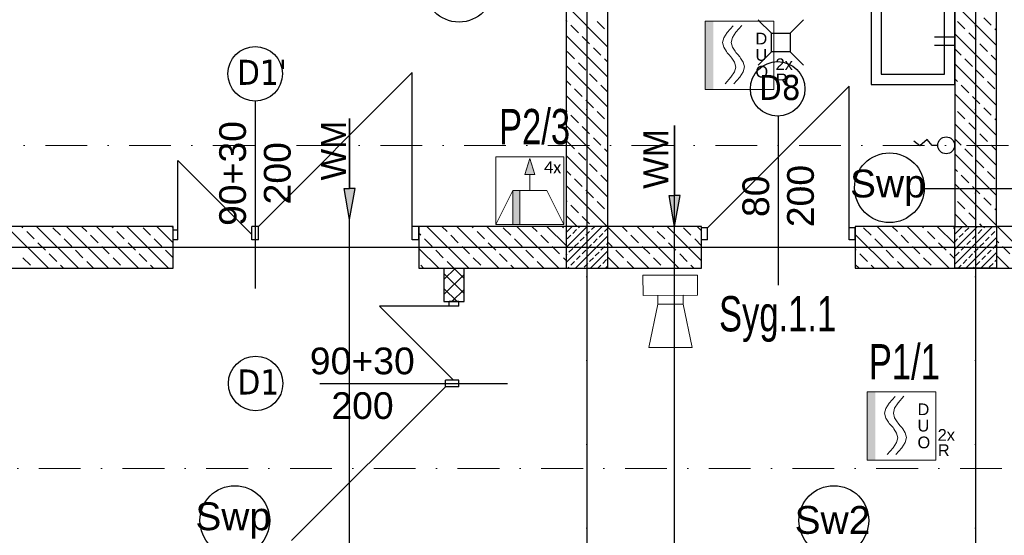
# Model space of a CAD drawing. Header units: millimetres. Extents: x -7023 to 53801, y 9849 to 33561.
# Tile 32 of 256: x 6790 to 7379, y 18970 to 19279. Entities that reach past the tile are written whole.
import ezdxf
from ezdxf.enums import TextEntityAlignment as Align

# ---------------------------------------------------------------- set-up
doc = ezdxf.new("R2010")
doc.units = ezdxf.units.MM
doc.linetypes.add('DASHDOT', pattern=[1, 0.5, -0.25, 0, -0.25])
doc.linetypes.add('DASHDOTX2', pattern=[2, 1, -0.5, 0, -0.5])
doc.layers.get('0').update_dxf_attribs({"lineweight": 9})
doc.layers.add('.IE_podklad', color=252, linetype='Continuous')
for name, color, linetype, lineweight in [('PA_Instalacja pożarowa', 1, 'Continuous', 5), ('PA_Instalacja pożarowa_opis', 7, 'Continuous', 5), ('PROJEKT osie', 251, 'DASHDOTX2', 9)]:
    doc.layers.add(name, color=color, linetype=linetype, lineweight=lineweight)
doc.styles.add('AAT', font='calibri.ttf')
doc.styles.add('Arial', font='arial.ttf', dxfattribs={"height": 125})
doc.styles.add('MtX_Arial_1', font='txt')
doc.styles.add('Opisowy', font='arial.ttf')
doc.styles.add('q-arch-ARIAL01', font='arial.ttf', dxfattribs={"width": 0.7})
doc.styles.get("Standard").update_dxf_attribs({"font": 'arial.ttf'})

# ---------------------------------------------------------------- blocks, each defined once
blk = doc.blocks.new('OSIE DOMKU')
at = {"layer": 'PROJEKT osie', "ltscale": 25}
for p, q in [((-32119.52, 6226.99), (-32119.52, 4134.85)), ((-31887.02, 6226.99), (-31887.02, 4134.85)), ((-33194.97, 5466.65), (-29895.99, 5466.65)), ((-33194.97, 5405.65), (-30212.41, 5405.65))]:
    blk.add_line(p, q, dxfattribs=at)
blk = doc.blocks.new('*U72')
at = {"color": 1}
blk.add_wipeout([(-20.5, -20.5), (20.5, -20.5), (20.5, 20.5), (-20.5, 20.5)], dxfattribs=at)
at = {"lineweight": 5}
h = blk.add_hatch(color=1, dxfattribs=at)
h.paths.add_polyline_path([(-15.7, 0), (-15.7, 20.5), (-20.5, 20.5), (-20.5, 0)])
h.paths.add_polyline_path([(-15.7, -20.5), (-15.7, 0), (-20.5, 0), (-20.5, -20.5)])
at = {"color": 1, "linetype": 'Continuous', "lineweight": 5}
for p, q in [((-7.3, 13.76), (-3.78, 17.69)), ((-2.07, 13.86), (1.45, 17.79)), ((-9.41, 10.54), (-7.3, 13.76)), ((-4.18, 10.63), (-2.07, 13.86)), ((-10.11, 7.66), (-9.41, 10.54)), ((-9.41, 4.79), (-10.11, 7.66)), ((-4.89, 7.76), (-4.18, 10.63)), ((-4.18, 4.89), (-4.89, 7.76)), ((-7.84, 2.39), (-9.41, 4.79)), ((-7.3, 1.56), (-7.84, 2.39)), ((-6.18, 0.32), (-7.3, 1.56)), ((-6.18, 0.32), (-5.06, -0.93)), ((-2.61, 2.48), (-4.18, 4.89)), ((-2.07, 1.66), (-2.61, 2.48)), ((-0.95, 0.41), (-2.07, 1.66)), ((-0.95, 0.41), (0.16, -0.84)), ((-5.06, -0.93), (-4.52, -1.75)), ((-4.52, -1.75), (-2.95, -4.16)), ((-2.95, -4.16), (-2.25, -7.03)), ((0.16, -0.84), (0.7, -1.66)), ((0.7, -1.66), (2.27, -4.06)), ((2.27, -4.06), (2.98, -6.94)), ((-2.95, -9.9), (-5.06, -13.13)), ((-2.25, -7.03), (-2.95, -9.9)), ((2.27, -9.81), (0.16, -13.04)), ((2.98, -6.94), (2.27, -9.81)), ((-5.06, -13.13), (-8.58, -17.06)), ((0.16, -13.04), (-3.36, -16.97))]:
    blk.add_line(p, q, dxfattribs=at)
at = {"color": 1, "lineweight": 5}
blk.add_lwpolyline([(-20.5, 20.5), (20.5, 20.5), (20.5, -20.5), (-20.5, -20.5)], close=True, dxfattribs=at)
for s, p in [('D', (9.56, 6.52)), ('U', (9.56, -3.26)), ('2x', (21.62, -8.81)), ('O', (9.56, -13.29)), ('R', (21.74, -17.95))]:
    blk.add_text(s, height=7, dxfattribs=at).set_placement(p)
at = {"color": 1, "flags": 7}
blk.add_attdef('DUO-6046', (13.18, -19.1), '', height=0.7, dxfattribs=at)
blk = doc.blocks.new('SAK-7N')
at = {"ltscale": 7}
for p, q in [((-34.7, -46.99), (-16.7, -47)), ((-31.12, -65.03), (-34.7, -46.99)), ((-16.7, -47), (-20.55, -65.03)), ((-20.55, -65.03), (-31.12, -65.03))]:
    blk.add_line(p, q, dxfattribs=at)
for points in [[(-31.12, -68.69), (-20.55, -68.69), (-20.55, -65.03), (-31.12, -65.03)], [(-37.01, -68.69), (-14.43, -68.69), (-14.43, -77.04), (-37.01, -77.04)]]:
    blk.add_lwpolyline(points, close=True, dxfattribs=at)
blk = doc.blocks.new('*U226')
blk.add_wipeout([(-20.5, -20.5), (-20.5, 20.5), (20.5, 20.5), (20.5, -20.5)])
at = {"lineweight": 5}
for points in [[(0, 9.7), (2.94, 9.7), (0, 19.41), (-2.94, 9.7)], [(-6, -20.5), (-6, 0), (-10.25, 0), (-10.25, -20.5)]]:
    blk.add_hatch(color=256, dxfattribs=at).paths.add_polyline_path(points)
for p, q in [((-2.94, 9.7), (0, 19.41)), ((2.94, 9.7), (0, 19.41)), ((0, 9.7), (-2.94, 9.7)), ((0, 0), (0, 9.7)), ((0, 9.7), (2.94, 9.7)), ((-20.5, -20.5), (-10.25, 0)), ((-10.25, 0), (10.25, 0)), ((-10.25, 0), (-10.25, -20.5)), ((-6, -20.5), (-6, 0)), ((20.5, -20.5), (10.25, 0)), ((20.5, -20.5), (-20.5, -20.5))]:
    blk.add_line(p, q, dxfattribs=at)
blk.add_lwpolyline([(-20.5, 20.5), (20.5, 20.5), (20.5, -20.5), (-20.5, -20.5)], close=True, dxfattribs=at)
at = {"lineweight": 5, "style": 'AAT'}
blk.add_text('4x', height=7.089, dxfattribs=at).set_placement((18.94, 10.54), align=Align.RIGHT)

msp = doc.modelspace()

# ---------------------------------------------------------------- hatches: boundary and pattern name
at = {"layer": '.IE_podklad'}
h = msp.add_hatch(color=256, dxfattribs=at)
h.dxf.hatch_style = 1
h.paths.add_polyline_path([(6987.59, 19177.78), (6984.32, 19177.78), (6987.59, 19159.22), (6990.85, 19177.78)])
h = msp.add_hatch(color=256, dxfattribs=at)
h.dxf.hatch_style = 1
h.paths.add_polyline_path([(7182.03, 19173.74), (7178.77, 19173.74), (7182.03, 19155.18), (7185.3, 19173.73)])

# ---------------------------------------------------------------- linework, layer by layer
at = {"layer": '.IE_podklad', "ltscale": 25}
for p, q in [((7129.56, 19964.01), (7129.56, 17871.88)), ((7362.06, 19964.01), (7362.06, 17871.88)), ((6054.1, 19142.68), (9036.66, 19142.68))]:
    msp.add_line(p, q, dxfattribs=at)
at = {"layer": '.IE_podklad'}
for p, q in [((7142.06, 19155.18), (7142.06, 19369.18)), ((7349.56, 19369.18), (7349.56, 19155.18)), ((7374.56, 19155.18), (7374.56, 19369.18)), ((7142.06, 19262.49), (7117.06, 19287.49)), ((7299.56, 19290.18), (7299.56, 19240.18)), ((7349.56, 19240.18), (7349.56, 19290.18)), ((7374.56, 19263.47), (7349.56, 19288.47)), ((7305.56, 19284.18), (7305.56, 19246.18)), ((7343.56, 19246.18), (7343.56, 19284.18)), ((7371.41, 19275.6), (7366.92, 19280.09)), ((7117.72, 19277.85), (7117.06, 19278.51)), ((7124.45, 19271.11), (7119.96, 19275.6)), ((7140.17, 19273.36), (7135.68, 19277.85)), ((7355.69, 19273.36), (7351.2, 19277.85)), ((7374.56, 19272.45), (7373.65, 19273.36)), ((7142.06, 19244.52), (7117.06, 19269.52)), ((7131.19, 19264.37), (7126.7, 19268.87)), ((7349.53, 19268.34), (7337.59, 19268.34)), ((7374.56, 19245.51), (7349.56, 19270.51)), ((7362.43, 19266.62), (7357.94, 19271.11)), ((7137.92, 19257.64), (7133.43, 19262.13)), ((7349.53, 19263.48), (7337.59, 19263.48)), ((7353.45, 19257.64), (7349.56, 19261.53)), ((7369.16, 19259.88), (7364.67, 19264.37)), ((7122.21, 19255.39), (7117.72, 19259.88)), ((7142.06, 19253.51), (7140.17, 19255.39)), ((7360.18, 19250.9), (7355.69, 19255.39)), ((7374.56, 19254.49), (7371.41, 19257.64)), ((7142.06, 19226.56), (7117.06, 19251.56)), ((7128.94, 19248.66), (7124.45, 19253.15)), ((7374.56, 19227.55), (7349.56, 19252.55)), ((6933.06, 19155.18), (7025.06, 19247.18)), ((7025.06, 19155.18), (7025.06, 19247.18)), ((7135.68, 19241.92), (7131.19, 19246.41)), ((7305.56, 19246.18), (7343.56, 19246.18)), ((7351.2, 19241.92), (7349.56, 19243.57)), ((7366.92, 19244.17), (7362.43, 19248.66)), ((7119.96, 19239.68), (7117.06, 19242.58)), ((7142.06, 19235.54), (7137.92, 19239.68)), ((7286.45, 19154.39), (7286.45, 19239.18)), ((7299.56, 19240.18), (7349.56, 19240.18)), ((7357.94, 19235.19), (7353.45, 19239.68)), ((7373.65, 19237.43), (7369.16, 19241.92)), ((7142.06, 19208.6), (7117.06, 19233.6)), ((7126.7, 19232.94), (7122.21, 19237.43)), ((7374.56, 19209.59), (7349.56, 19234.59)), ((7364.67, 19228.45), (7360.18, 19232.94)), ((6931.06, 19230.2), (6931.06, 19118.02)), ((7133.43, 19226.21), (7128.94, 19230.7)), ((7371.41, 19221.72), (7366.92, 19226.21)), ((7117.72, 19223.96), (7117.06, 19224.62)), ((7124.45, 19217.23), (7119.96, 19221.72)), ((7140.17, 19219.47), (7135.68, 19223.96)), ((7244.06, 19221.16), (7244.06, 19119.97)), ((7355.69, 19219.47), (7351.2, 19223.96)), ((7131.19, 19210.49), (7126.7, 19214.98)), ((7374.56, 19191.63), (7349.56, 19216.63)), ((7362.43, 19212.74), (7357.94, 19217.23)), ((7374.56, 19218.57), (7373.65, 19219.47)), ((7137.92, 19203.76), (7133.43, 19208.25)), ((7369.16, 19206), (7364.67, 19210.49)), ((7122.21, 19201.51), (7117.72, 19206)), ((7353.45, 19203.76), (7349.56, 19207.65)), ((7374.56, 19200.61), (7371.41, 19203.76)), ((7128.94, 19194.78), (7124.45, 19199.27)), ((7142.06, 19199.62), (7140.17, 19201.51)), ((7374.56, 19173.67), (7349.56, 19198.67)), ((7360.18, 19197.02), (7355.69, 19201.51)), ((6884.9, 19150.41), (6884.9, 19194.56)), ((6929.06, 19150.41), (6884.9, 19194.56)), ((7135.68, 19188.04), (7131.19, 19192.53)), ((7366.92, 19190.29), (7362.43, 19194.78)), ((7142.06, 19181.66), (7137.92, 19185.8)), ((7351.2, 19188.04), (7349.56, 19189.69)), ((7357.94, 19181.31), (7353.45, 19185.8)), ((7373.65, 19183.55), (7369.16, 19188.04)), ((7126.7, 19179.06), (7122.21, 19183.55)), ((7374.56, 19155.71), (7349.56, 19180.71)), ((7364.67, 19174.57), (7360.18, 19179.06)), ((7133.43, 19172.33), (7128.94, 19176.82)), ((7330.84, 19177.81), (7385.33, 19177.81)), ((7124.45, 19163.35), (7119.96, 19167.84)), ((7140.17, 19165.59), (7135.68, 19170.08)), ((7355.69, 19165.59), (7351.2, 19170.08)), ((7371.41, 19167.84), (7366.92, 19172.33)), ((7131.19, 19156.61), (7126.7, 19161.1)), ((7357.13, 19155.18), (7349.56, 19162.75)), ((7362.43, 19158.86), (7357.94, 19163.35)), ((7374.56, 19164.69), (7373.65, 19165.59)), ((6882.06, 19155.18), (6396.06, 19155.18)), ((6807.29, 19130.28), (6782.39, 19155.18)), ((6792.18, 19154.37), (6791.37, 19155.18)), ((6825.24, 19130.28), (6800.35, 19155.18)), ((6843.2, 19130.29), (6818.31, 19155.18)), ((6830.35, 19152.12), (6827.29, 19155.18)), ((6861.16, 19130.29), (6836.27, 19155.18)), ((6846.06, 19154.37), (6845.25, 19155.18)), ((6879.11, 19130.3), (6854.23, 19155.18)), ((6882.06, 19145.31), (6872.19, 19155.18)), ((6882.06, 19154.29), (6881.18, 19155.18)), ((6882.06, 19130.18), (6882.06, 19155.18)), ((6933.06, 19155.18), (6929.06, 19155.18)), ((6929.06, 19147.18), (6929.06, 19155.18)), ((6933.06, 19147.18), (6933.06, 19155.18)), ((7029.06, 19155.18), (7025.06, 19155.18)), ((7025.06, 19147.18), (7025.06, 19155.18)), ((7069.56, 19155.18), (7029.06, 19155.18)), ((7029.06, 19155.18), (7029.06, 19130.18)), ((7029.06, 19147.18), (7029.06, 19155.18)), ((7058.84, 19130.18), (7033.84, 19155.18)), ((7045.87, 19152.12), (7042.82, 19155.18)), ((7061.59, 19154.37), (7060.78, 19155.18)), ((7124.45, 19154.37), (7125.26, 19155.18)), ((7132.31, 19153.24), (7134.24, 19155.18)), ((7198.06, 19155.18), (7142.06, 19155.18)), ((7142.06, 19130.18), (7142.06, 19155.18)), ((7153.64, 19152.12), (7150.58, 19155.18)), ((7184.56, 19130.18), (7159.56, 19155.18)), ((7169.35, 19154.37), (7168.54, 19155.18)), ((7198.06, 19134.64), (7177.52, 19155.18)), ((7198.06, 19152.6), (7195.48, 19155.18)), ((7198.06, 19130.18), (7198.06, 19155.18)), ((7349.56, 19155.18), (7290.06, 19155.18)), ((7290.06, 19155.18), (7290.06, 19130.18)), ((7328.25, 19130.18), (7303.25, 19155.18)), ((7315.28, 19152.12), (7312.23, 19155.18)), ((7346.21, 19130.18), (7321.21, 19155.18)), ((7331, 19154.37), (7330.19, 19155.18)), ((7349.56, 19144.79), (7339.17, 19155.18)), ((7349.56, 19150.48), (7354.26, 19155.18)), ((7349.56, 19141.49), (7363.24, 19155.18)), ((7349.56, 19132.51), (7372.22, 19155.18)), ((7349.56, 19154.97), (7349.77, 19155.18)), ((7349.56, 19155.18), (7374.56, 19155.18)), ((7349.56, 19130.18), (7349.56, 19155.18)), ((7366.11, 19155.18), (7364.67, 19156.61)), ((7366.92, 19154.37), (7367.73, 19155.18)), ((7389.85, 19155.18), (7374.56, 19155.18)), ((7374.56, 19155.18), (7374.56, 19130.18)), ((7389.85, 19140.41), (7375.09, 19155.18)), ((6798.92, 19147.63), (6794.43, 19152.12)), ((6814.63, 19149.88), (6810.14, 19154.37)), ((6837.08, 19145.39), (6832.59, 19149.88)), ((6852.8, 19147.63), (6848.31, 19152.12)), ((6868.51, 19149.88), (6864.02, 19154.37)), ((6884.9, 19152.87), (6882.06, 19152.87)), ((6882.06, 19147.18), (6882.06, 19152.87)), ((6884.9, 19147.18), (6884.9, 19152.87)), ((7030.16, 19149.88), (7029.06, 19150.98)), ((7052.61, 19145.39), (7048.12, 19149.88)), ((7068.32, 19147.63), (7063.83, 19152.12)), ((7106.49, 19145.39), (7102, 19149.88)), ((7117.72, 19147.63), (7119.96, 19149.88)), ((7121.08, 19151), (7123.33, 19153.24)), ((7122.71, 19130.18), (7142.06, 19149.52)), ((7128.94, 19149.88), (7131.19, 19152.12)), ((7136.8, 19148.75), (7139.04, 19151)), ((7140.17, 19152.12), (7142.06, 19154.01)), ((7166.6, 19130.18), (7142.06, 19154.72)), ((7160.37, 19145.39), (7155.88, 19149.88)), ((7176.09, 19147.63), (7171.6, 19152.12)), ((7191.8, 19149.88), (7187.31, 19154.37)), ((7201.66, 19154.39), (7198.06, 19154.39)), ((7198.06, 19147.18), (7198.06, 19154.39)), ((7201.66, 19147.18), (7201.66, 19154.39)), ((7290.06, 19154.39), (7286.45, 19154.39)), ((7286.45, 19147.18), (7286.45, 19154.39)), ((7290.06, 19147.18), (7290.06, 19154.39)), ((7310.29, 19130.18), (7290.06, 19150.41)), ((7299.57, 19149.88), (7295.08, 19154.37)), ((7322.02, 19145.39), (7317.53, 19149.88)), ((7337.73, 19147.63), (7333.24, 19152.12)), ((7349.56, 19153.77), (7348.96, 19154.37)), ((7352.33, 19148.75), (7354.57, 19151)), ((7355.69, 19152.12), (7357.94, 19154.37)), ((7360.18, 19147.63), (7362.43, 19149.88)), ((7363.55, 19151), (7365.8, 19153.24)), ((7371.41, 19149.88), (7373.65, 19152.12)), ((6805.65, 19140.9), (6801.16, 19145.39)), ((6821.37, 19143.14), (6816.88, 19147.63)), ((6859.53, 19140.9), (6855.04, 19145.39)), ((6875.25, 19143.14), (6870.76, 19147.63)), ((6884.9, 19147.18), (6882.06, 19147.18)), ((6933.06, 19147.18), (6929.06, 19147.18)), ((7029.06, 19147.18), (7025.06, 19147.18)), ((7036.89, 19143.14), (7032.4, 19147.63)), ((7075.06, 19140.9), (7070.57, 19145.39)), ((7090.78, 19143.14), (7086.29, 19147.63)), ((7122.21, 19143.14), (7124.45, 19145.39)), ((7125.57, 19146.51), (7127.82, 19148.75)), ((7130.06, 19142.02), (7132.31, 19144.26)), ((7133.43, 19145.39), (7135.68, 19147.63)), ((7141.29, 19144.26), (7142.06, 19145.03)), ((7144.66, 19143.14), (7142.06, 19145.74)), ((7182.82, 19140.9), (7178.33, 19145.39)), ((7198.06, 19143.62), (7194.05, 19147.63)), ((7201.66, 19147.18), (7198.06, 19147.18)), ((7290.06, 19147.18), (7286.45, 19147.18)), ((7306.3, 19143.14), (7301.81, 19147.63)), ((7344.47, 19140.9), (7339.98, 19145.39)), ((7349.56, 19145.99), (7351.2, 19147.63)), ((7356.2, 19130.18), (7374.56, 19148.53)), ((7356.82, 19144.26), (7359.06, 19146.51)), ((7364.67, 19143.14), (7366.92, 19145.39)), ((7368.04, 19146.51), (7370.29, 19148.75)), ((7372.53, 19142.02), (7374.56, 19144.04)), ((7375.9, 19145.39), (7374.56, 19146.73)), ((6812.39, 19134.16), (6807.9, 19138.65)), ((6828.1, 19136.41), (6823.61, 19140.9)), ((6843.82, 19138.65), (6839.33, 19143.14)), ((6866.27, 19134.16), (6861.78, 19138.65)), ((6881.98, 19136.41), (6877.49, 19140.9)), ((7040.88, 19130.18), (7029.06, 19142)), ((7043.63, 19136.41), (7039.14, 19140.9)), ((7059.34, 19138.65), (7054.85, 19143.14)), ((7081.8, 19134.16), (7077.31, 19138.65)), ((7097.51, 19136.41), (7093.02, 19140.9)), ((7113.23, 19138.65), (7108.74, 19143.14)), ((7117.06, 19137.99), (7117.72, 19138.65)), ((7118.84, 19139.77), (7121.08, 19142.02)), ((7123.33, 19135.28), (7125.57, 19137.53)), ((7126.7, 19138.65), (7128.94, 19140.9)), ((7131.69, 19130.18), (7142.06, 19140.54)), ((7134.55, 19137.53), (7136.8, 19139.77)), ((7137.92, 19140.9), (7140.17, 19143.14)), ((7151.39, 19136.41), (7146.9, 19140.9)), ((7167.11, 19138.65), (7162.62, 19143.14)), ((7189.56, 19134.16), (7185.07, 19138.65)), ((7290.59, 19140.9), (7290.06, 19141.43)), ((7297.32, 19134.16), (7292.83, 19138.65)), ((7313.04, 19136.41), (7308.55, 19140.9)), ((7328.75, 19138.65), (7324.26, 19143.14)), ((7349.56, 19135.81), (7346.71, 19138.65)), ((7350.08, 19137.53), (7352.33, 19139.77)), ((7353.45, 19140.9), (7355.69, 19143.14)), ((7357.94, 19136.41), (7360.18, 19138.65)), ((7361.31, 19139.77), (7363.55, 19142.02)), ((7365.18, 19130.18), (7374.56, 19139.55)), ((7365.8, 19135.28), (7368.04, 19137.53)), ((7369.16, 19138.65), (7371.41, 19140.9)), ((7382.13, 19130.18), (7374.56, 19137.75)), ((7382.63, 19138.65), (7378.14, 19143.14)), ((6796.67, 19131.92), (6792.18, 19136.41)), ((6816.27, 19130.28), (6814.63, 19131.92)), ((6834.22, 19130.29), (6830.35, 19134.16)), ((6850.55, 19131.92), (6846.06, 19136.41)), ((6870.13, 19130.3), (6868.51, 19131.92)), ((7031.9, 19130.18), (7030.16, 19131.92)), ((7049.86, 19130.18), (7045.87, 19134.16)), ((7066.08, 19131.92), (7061.59, 19136.41)), ((7085.78, 19130.18), (7084.04, 19131.92)), ((7103.74, 19130.18), (7099.76, 19134.16)), ((7117.06, 19134.82), (7115.47, 19136.41)), ((7119.96, 19131.92), (7122.21, 19134.16)), ((7127.82, 19130.79), (7130.06, 19133.04)), ((7131.19, 19134.16), (7133.43, 19136.41)), ((7136.18, 19130.18), (7137.92, 19131.92)), ((7139.04, 19133.04), (7141.29, 19135.28)), ((7140.67, 19130.18), (7142.06, 19131.56)), ((7148.64, 19130.18), (7142.06, 19136.76)), ((7157.62, 19130.18), (7153.64, 19134.16)), ((7173.84, 19131.92), (7169.35, 19136.41)), ((7193.54, 19130.18), (7191.8, 19131.92)), ((7292.33, 19130.18), (7290.06, 19132.45)), ((7301.31, 19130.18), (7299.57, 19131.92)), ((7319.27, 19130.18), (7315.28, 19134.16)), ((7335.49, 19131.92), (7331, 19136.41)), ((7351.71, 19130.18), (7353.45, 19131.92)), ((7354.57, 19133.04), (7356.82, 19135.28)), ((7362.43, 19131.92), (7364.67, 19134.16)), ((7370.29, 19130.79), (7372.53, 19133.04)), ((7373.65, 19134.16), (7374.56, 19135.06)), ((6396.06, 19130.18), (6882.06, 19130.18)), ((7029.06, 19130.18), (7058.56, 19130.18)), ((7044.06, 19130.18), (7044.06, 19110.18)), ((7044.06, 19123.36), (7050.87, 19130.18)), ((7056.06, 19115), (7044.06, 19127)), ((7044.06, 19114.38), (7056.06, 19126.38)), ((7056.06, 19123.98), (7049.86, 19130.18)), ((7056.06, 19110.18), (7056.06, 19130.18)), ((7058.56, 19130.18), (7116.56, 19130.18)), ((7116.56, 19130.18), (7198.06, 19130.18)), ((7117.06, 19130.18), (7142.06, 19130.18)), ((7118.22, 19130.18), (7118.84, 19130.79)), ((7290.06, 19130.18), (7374.56, 19130.18)), ((7374.56, 19130.18), (7349.56, 19130.18)), ((7360.69, 19130.18), (7361.31, 19130.79)), ((7374.16, 19130.18), (7374.56, 19130.57)), ((7374.56, 19130.18), (7389.85, 19130.18)), ((7051.9, 19110.18), (7044.06, 19118.02)), ((7048.83, 19110.18), (7056.06, 19117.4)), ((7044.06, 19110.18), (7056.06, 19110.18)), ((7047.21, 19107.33), (7047.21, 19110.18)), ((7052.9, 19110.18), (7047.21, 19110.18)), ((7052.9, 19107.33), (7052.9, 19110.18)), ((7049.67, 19107.33), (7005.52, 19107.33)), ((7049.67, 19063.18), (7005.52, 19107.33)), ((7052.9, 19107.33), (7047.21, 19107.33)), ((6969.88, 19061.18), (7082.06, 19061.18)), ((7044.9, 19059.18), (7044.9, 19063.18)), ((7052.9, 19063.18), (7044.9, 19063.18)), ((7052.9, 19059.18), (7052.9, 19063.18)), ((7044.9, 19059.18), (6952.9, 18967.18)), ((7052.9, 19059.18), (7044.9, 19059.18))]:
    msp.add_line(p, q, dxfattribs=at)
at = {"layer": '.IE_podklad', "lineweight": 30}
for p, q in [((7181.99, 18927.79), (7182.03, 19175.09)), ((6987.56, 18927.79), (6987.59, 19159.28))]:
    msp.add_line(p, q, dxfattribs=at)
at = {"layer": '.IE_podklad', "linetype": 'DASHDOT', "lineweight": 13, "ltscale": 50}
msp.add_line((6050.17, 19010.35), (8608.47, 19010.35), dxfattribs=at)
at = {"layer": '.IE_podklad'}
for points in [[(6987.59, 19159.22), (6984.32, 19177.78), (6987.59, 19177.78), (6987.59, 19219.67)], [(6987.59, 19219.67), (6987.59, 19177.78)], [(6987.59, 19219.67), (6987.59, 19177.78)], [(6987.59, 19159.22), (6990.85, 19177.78), (6987.59, 19177.78), (6987.59, 19219.67)], [(7182.03, 19155.18), (7178.77, 19173.74), (7182.03, 19173.74), (7182.04, 19215.62)], [(7182.04, 19215.62), (7182.03, 19173.74)], [(7182.04, 19215.62), (7182.03, 19173.74)], [(7182.03, 19155.18), (7185.3, 19173.73), (7182.03, 19173.74), (7182.04, 19215.62)], [(7339.41, 19203.68), (7336.03, 19203.68), (7333.19, 19207.11), (7328.72, 19203.42), (7325.06, 19206.21)]]:
    msp.add_lwpolyline(points, dxfattribs=at)
for centre, radius in [((7053.05, 19298.32), 20.85), ((7344.48, 19203.68), 5.07), ((7310.55, 19178.28), 20.85), ((6918.93, 18979.12), 20.85), ((7277.28, 18979.12), 20.85)]:
    msp.add_circle(centre, radius, dxfattribs=at)
at = {"layer": '.IE_podklad', "linetype": 'Continuous'}
for centre in [(6931.1, 19246.51), (6931.37, 19061.18)]:
    msp.add_circle(centre, 16.31, dxfattribs=at)

# ---------------------------------------------------------------- block references
at = {"layer": '.IE_podklad'}
msp.add_blockref('OSIE DOMKU', (39249.07, 13737.03), dxfattribs=at)
at = {"layer": 'PA_Instalacja pożarowa', "color": 1, "lineweight": 30, "xscale": 1.440000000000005, "yscale": 1.440000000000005, "zscale": 1.440000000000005, "rotation": 180.2009976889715}
msp.add_blockref('SAK-7N', (7142.72, 19014.88), dxfattribs=at)

# ---------------------------------------------------------------- texts
at = {"layer": '.IE_podklad', "linetype": 'Continuous'}
for s, height, rotation, style, p in [('90+30', 16, 90, 'Arial', (6925.59, 19155.44)), ('WM', 15, 90, 'MtX_Arial_1', (6985.44, 19182.66)), ('WM', 15, 90, 'MtX_Arial_1', (7178.36, 19177.66)), ('200', 16, 90, 'Arial', (6952.32, 19168.32)), ('200', 16, 90, 'Opisowy', (7265.32, 19154.67)), ('80', 16, 90, 'Opisowy', (7238.59, 19160.76)), ('90+30', 16, 360, 'Arial', (6963.8, 19066.65)), ('200', 16, 360, 'Arial', (6976.68, 19039.91))]:
    msp.add_text(s, height=height, rotation=rotation, dxfattribs=dict(at, style=style)).set_placement(p)
at = {"layer": '.IE_podklad', "linetype": 'Continuous', "style": 'Opisowy'}
for s, p in [('Swp', (7286.99, 19172.49)), ('Swp', (6895.36, 18973.33)), ('Sw2', (7253.86, 18971.16))]:
    msp.add_text(s, height=16.64, dxfattribs=at).set_placement(p)
at = {"layer": '.IE_podklad', "char_height": 15, "width": 230.4406, "attachment_point": 1}
for s, insert in [("{\\fTahoma|b0|i0|c238|p34;D1'}", (6920.29, 19254.89)), ('{\\fTahoma|b0|i0|c238|p34;D1}', (6920.57, 19069.55))]:
    msp.add_mtext(s, dxfattribs=dict(at, insert=insert))
at = {"layer": 'PA_Instalacja pożarowa_opis', "style": 'q-arch-ARIAL01', "width": 0.7}
for s, p in [('P2/3', (7076.98, 19204.31, 0)), ('Syg.1.1', (7208.59, 19092.32, 0))]:
    msp.add_text(s, height=21.14, dxfattribs=at).set_placement(p)

# ---------------------------------------------------------------- next in the draw order: block references
at = {"layer": 'PA_Instalacja pożarowa', "rotation": 360}
for p in [(7220.81, 19257.55), (7317.77, 19035.67)]:
    msp.add_blockref('*U72', p, dxfattribs=at)
at = {"layer": 'PA_Instalacja pożarowa', "xscale": 0.9906113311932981, "yscale": 0.9906113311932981, "zscale": 0.9906113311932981}
msp.add_blockref('*U226', (7095.4, 19176.57), dxfattribs=at)

# ---------------------------------------------------------------- next in the draw order: linework, layer by layer
at = {"layer": '.IE_podklad'}
for p, q in [((7117.06, 19616.18), (7117.06, 19155.18)), ((7201.66, 19154.39), (7286.45, 19239.18)), ((7142.06, 19190.64), (7117.06, 19215.64)), ((7142.06, 19172.68), (7117.06, 19197.68)), ((7119.96, 19185.8), (7117.06, 19188.7)), ((7141.6, 19155.18), (7117.06, 19179.72)), ((7117.56, 19175.18), (7117.06, 19175.18)), ((7117.72, 19170.08), (7117.06, 19170.74)), ((7123.64, 19155.18), (7117.06, 19161.76)), ((7076.8, 19130.18), (7051.8, 19155.18)), ((7117.06, 19155.18), (7069.56, 19155.18)), ((7094.76, 19130.18), (7069.76, 19155.18)), ((7112.72, 19130.18), (7087.72, 19155.18)), ((7099.76, 19152.12), (7096.7, 19155.18)), ((7117.06, 19143.8), (7105.68, 19155.18)), ((7115.47, 19154.37), (7114.66, 19155.18)), ((7117.06, 19151.46), (7120.77, 19155.18)), ((7117.06, 19142.48), (7129.75, 19155.18)), ((7117.06, 19133.5), (7138.73, 19155.18)), ((7142.06, 19155.18), (7117.06, 19155.18)), ((7117.06, 19155.18), (7117.06, 19130.18)), ((7084.04, 19149.88), (7079.55, 19154.37))]:
    msp.add_line(p, q, dxfattribs=at)
for points in [[(7231.99, 19278.78), (7239.99, 19270.78)], [(7259.19, 19278.78), (7251.19, 19270.78)], [(7231.99, 19251.58), (7239.99, 19259.58)], [(7259.19, 19251.58), (7251.19, 19259.58)]]:
    msp.add_lwpolyline(points, dxfattribs=at)
msp.add_lwpolyline([(7239.99, 19259.58), (7239.99, 19270.78), (7251.19, 19270.78), (7251.19, 19259.58)], close=True, dxfattribs=at)
at = {"layer": '.IE_podklad', "linetype": 'Continuous'}
msp.add_circle((7243.66, 19237.48), 16.31, dxfattribs=at)

# ---------------------------------------------------------------- next in the draw order: texts
at = {"layer": '.IE_podklad', "insert": (7232.52, 19245.81), "char_height": 15, "width": 230.4406, "attachment_point": 1}
msp.add_mtext('{\\fTahoma|b0|i0|c238|p34;D8}', dxfattribs=at)
at = {"layer": 'PA_Instalacja pożarowa_opis', "style": 'q-arch-ARIAL01', "width": 0.7}
msp.add_text('P1/1', height=21.14, dxfattribs=at).set_placement((7298.19, 19063.55, 0))

doc.saveas('drawing.dxf')
